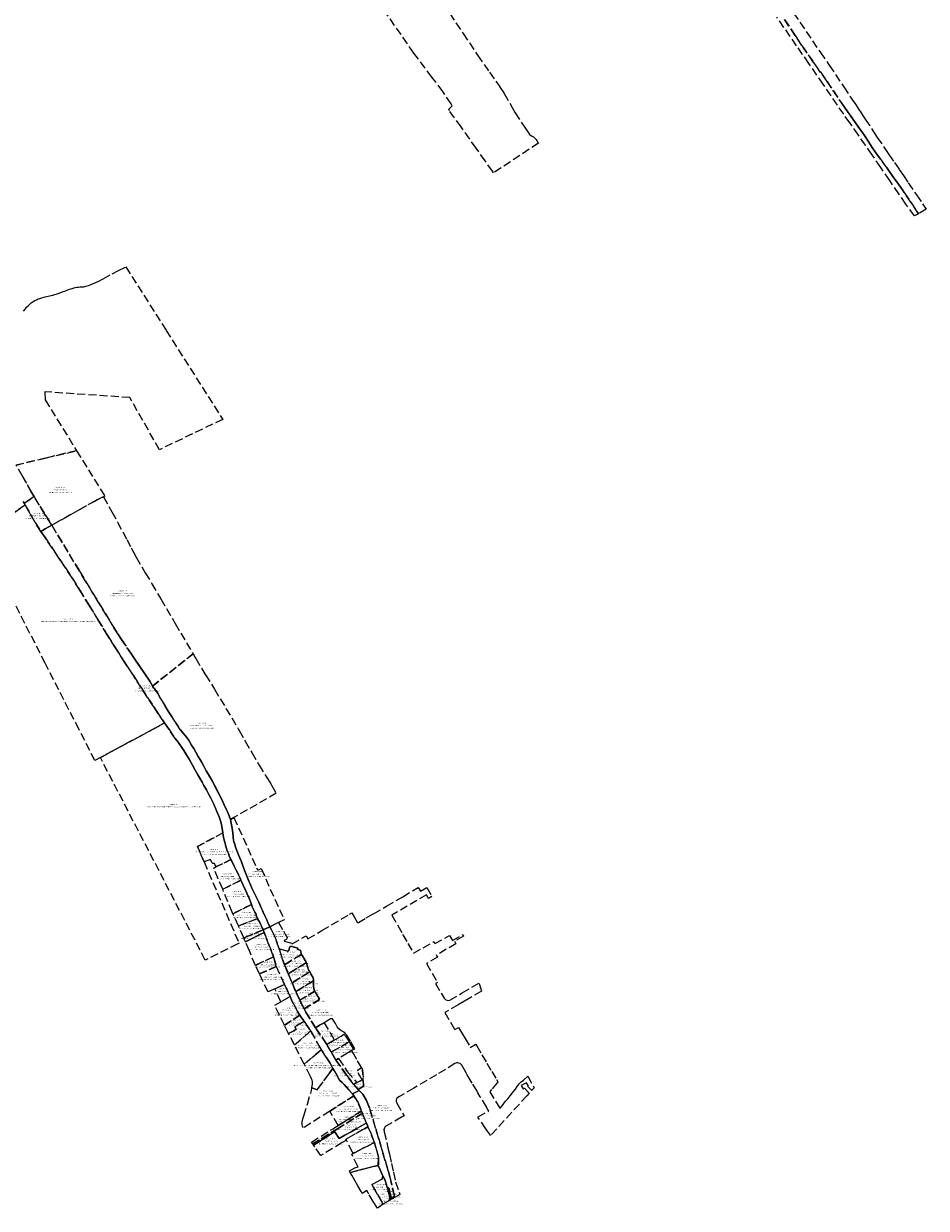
# Model space of a CAD drawing. Header units: metres. Extents: x 188526 to 197860, y 581431 to 587564.
# Tile 24 of 31: x 194973 to 196103, y 583900 to 585384. Entities that reach past the tile are written whole.
import ezdxf
from ezdxf.enums import TextEntityAlignment as Align

# ---------------------------------------------------------------- set-up
doc = ezdxf.new("R2010")
doc.units = ezdxf.units.M
doc.linetypes.add('DASHEDX2', pattern=[14, 10, -4])
doc.layers.add('B-WA-KG-GRENS_KADASTRAAL-G', color=150, linetype='DASHEDX2', lineweight=18)
doc.layers.add('B-WA-KG-GRENS_KADASTRAAL-T50', color=130, linetype='Continuous', lineweight=50)
doc.styles.add('NLCS-ISO-T25', font='NLCS-ISO.ttf', dxfattribs={"height": 2.5})

msp = doc.modelspace()

# ---------------------------------------------------------------- linework, layer by layer
at = {"layer": 'B-WA-KG-GRENS_KADASTRAAL-G'}
for points in [[(195506.6, 585397.2), (195523.4, 585372), (195541.6, 585344.9), (195556.4, 585323.7), (195567.6, 585307.9), (195570.8, 585303.2), (195573.4, 585299.2), (195574.8, 585296.9), (195584.8, 585279.3), (195588.5, 585272.8), (195599.9, 585255.8), (195605.4, 585247.7), (195606.6, 585245.8), (195607.9, 585244.6), (195609.9, 585243.4), (195611.7, 585242.5), (195612.1, 585242.2), (195613.1, 585241.2), (195614.7, 585239.4), (195615.7, 585238.1), (195616.7, 585236.5), (195617.2, 585235.6), (195617.7, 585234.8), (195561.6, 585197.5), (195560.2, 585199.5), (195551, 585212.4), (195539.7, 585228.4), (195520.9, 585255.1), (195506.5, 585275.1), (195505.4, 585277.3), (195507.7, 585279.4), (195509.6, 585281.3), (195508.3, 585284.2), (195498.1, 585299.4), (195484.4, 585317.5), (195461.6, 585347.7), (195355.6, 585500)], [(195929.5, 585409.4), (195970.8, 585348.4), (195980.1, 585335), (195981.1, 585333.6), (195981.9, 585332.3), (196000, 585305.4), (196010.3, 585290), (196014.6, 585283.5), (196019, 585277), (196021.9, 585272.7), (196024.5, 585268.7), (196027.1, 585264.9), (196037.5, 585249), (196039.1, 585246.4), (196042.1, 585242), (196052.4, 585226.7), (196056.6, 585220.5), (196063.6, 585210.4), (196069.6, 585201.7), (196074.7, 585194.3), (196080.9, 585185.1), (196091.2, 585170), (196098.9, 585158.8), (196103.5, 585152), (196093.7, 585146.4), (196083.9, 585160.9), (196075.9, 585172.8), (196073.5, 585176.3), (196072.5, 585177.8), (196068.6, 585183.4), (196062.9, 585191.4), (196057.9, 585198.6), (196054.5, 585203.3), (196045.4, 585215.8), (196041.3, 585221.5), (196040.3, 585222.8), (196035.8, 585229.5), (196030.6, 585237.3), (196025.9, 585244.2), (196023, 585248.6), (196017.8, 585256.1), (196012, 585264.4), (196005.7, 585273.3), (196000, 585281.2), (196000, 585281.2), (195979.2, 585312), (195962.4, 585335.8), (195947.7, 585357), (195939.2, 585369.8), (195926, 585389.7)], [(195926, 585389.7), (195939.2, 585369.8), (195947.7, 585357), (195962.4, 585335.8), (195979.2, 585312), (196000, 585281.2), (196000, 585281.2), (196005.7, 585273.3), (196012, 585264.4), (196017.8, 585256.1), (196023, 585248.6), (196025.9, 585244.2), (196030.6, 585237.3), (196035.8, 585229.5), (196040.3, 585222.8), (196041.3, 585221.5), (196045.4, 585215.8), (196054.5, 585203.3), (196057.9, 585198.6), (196062.9, 585191.4), (196068.6, 585183.4), (196072.5, 585177.8), (196073.5, 585176.3), (196075.9, 585172.8), (196083.9, 585160.9), (196093.7, 585146.4), (196088.8, 585143.6), (196077.9, 585158.5), (196069.2, 585171.1), (196057.6, 585188), (196046.4, 585204.2), (196035.5, 585220.1), (196027.2, 585232.1), (196018.4, 585244.9), (196007.9, 585260.1), (196000, 585270.9), (195974.4, 585308.5), (195956.5, 585334.5), (195941, 585356.8), (195916.2, 585392.8)], [(194972.7, 585024.3), (194975.2, 585027.3), (194976.8, 585029.1), (194979, 585031.5), (194980.8, 585033.1), (194982.6, 585034.5), (194985, 585036.3), (194987.2, 585037.6), (194989, 585038.5), (194991.2, 585039.5), (194993.3, 585040.2), (194995.6, 585041), (194998.9, 585041.8), (195000, 585042.1), (195003.9, 585043), (195007.6, 585043.9), (195009.6, 585044.4), (195016.2, 585046.5), (195019.8, 585047.8), (195022.5, 585048.7), (195024.6, 585049.4), (195028.2, 585050.9), (195030.6, 585051.8), (195032.4, 585052.4), (195035, 585053.2), (195037.4, 585053.8), (195039.5, 585054.2), (195041.8, 585054.5), (195044, 585054.7), (195046.4, 585054.6), (195048.5, 585054.8), (195050.9, 585055.4), (195054.4, 585056.4), (195058.4, 585057.9), (195063.1, 585060), (195066.5, 585061.4), (195072.8, 585064.9), (195083.8, 585070.9), (195091.8, 585075.1), (195100.9, 585079.6), (195151.6, 585000), (195222.3, 584888.7), (195143, 584850.7), (195106, 584916), (195000, 584923.2), (194999.7, 584923.2), (194999.8, 584913.2), (195000, 584913), (195039.3, 584849.4), (195000, 584840.1), (194963.5, 584831.4)], [(194971.7, 584817.5), (194982.5, 584797.7), (194986, 584792), (194973.7, 584783.5), (194973.7, 584783.5), (194972.5, 584785.6)], [(194926.1, 584747.7), (194974.9, 584781.4), (194981.1, 584770.3), (194987.3, 584759.6), (194994.7, 584748.4), (195000, 584740.6), (195009.1, 584727.1), (195017, 584715), (195018.5, 584713), (195019.2, 584711.9), (195025.4, 584702.7), (195033.6, 584690.1), (195043.3, 584674.8), (195055.4, 584655.1), (195066.4, 584637.2), (195077.8, 584618.7), (195088, 584602.3), (195099.3, 584584.7), (195110.5, 584567.6), (195120.6, 584552), (195135.9, 584528.7), (195138.9, 584523.9), (195149.6, 584508.3), (195134.2, 584500), (195069.1, 584465), (195062.2, 584461.3), (195042.4, 584500), (195000, 584583.2), (194918.8, 584742.3)], [(194972.5, 584785.6), (194973.7, 584783.5), (194974.9, 584781.4), (194926.1, 584747.7)]]:
    msp.add_lwpolyline(points, dxfattribs=at)
for points in [[(194963.5, 584831.4), (195000, 584840.1), (195039.3, 584849.4), (195074.6, 584792.5), (195073, 584791.8), (195063.3, 584787), (195062.1, 584786.4), (195043.3, 584775.8), (195032.3, 584769.5), (195008.3, 584756.1), (195000, 584769.1), (194986, 584792), (194982.5, 584797.7), (194971.7, 584817.5), (194963.5, 584831.4)], [(194973.7, 584783.5), (194986, 584792), (195000, 584769.1), (195008.3, 584756.1), (195000, 584751.4), (194994.7, 584748.4), (194987.3, 584759.6), (194981.1, 584770.3), (194974.9, 584781.4), (194973.7, 584783.5)], [(195073, 584791.8), (195083.5, 584772.8), (195090.5, 584759.9), (195102.3, 584738.2), (195107.8, 584727.9), (195111.1, 584721.5), (195113.9, 584716), (195125.4, 584696.5), (195133.6, 584682.8), (195144.8, 584663.7), (195162.9, 584633), (195185.2, 584595), (195134.5, 584554.6), (195133.2, 584556.8), (195131.4, 584559.8), (195130.1, 584561.9), (195124.9, 584569.7), (195119.2, 584578), (195113.2, 584586.9), (195108, 584594.4), (195095.7, 584612.7), (195090.9, 584619.8), (195084.3, 584630.5), (195067.7, 584657.9), (195059.4, 584671.5), (195050.6, 584685.9), (195043.2, 584698.2), (195008.3, 584756.1), (195032.3, 584769.5), (195043.3, 584775.8), (195062.1, 584786.4), (195063.3, 584787), (195073, 584791.8)], [(195000, 584740.6), (194994.7, 584748.4), (195000, 584751.4), (195008.3, 584756.1), (195043.2, 584698.2), (195050.6, 584685.9), (195059.4, 584671.5), (195067.7, 584657.9), (195084.3, 584630.5), (195090.9, 584619.8), (195095.7, 584612.7), (195108, 584594.4), (195113.2, 584586.9), (195119.2, 584578), (195124.9, 584569.7), (195130.1, 584561.9), (195131.4, 584559.8), (195133.2, 584556.8), (195134.5, 584554.6), (195134.9, 584553.8), (195135.8, 584552.5), (195136.7, 584551.2), (195139.7, 584547.2), (195140.9, 584545.1), (195145, 584538.2), (195150.2, 584529.5), (195154.2, 584522.9), (195158.9, 584515.6), (195161.3, 584511.7), (195169.2, 584500), (195172.7, 584495.7), (195175, 584493.1), (195177.4, 584490.1), (195180.3, 584486), (195183.4, 584480.7), (195186, 584476.5), (195188.8, 584471.8), (195191.7, 584466.4), (195195.6, 584459.5), (195198.5, 584454.1), (195201.8, 584448.2), (195204.5, 584443.7), (195209.1, 584435.7), (195211.9, 584430.3), (195216.7, 584421.1), (195220.6, 584413.1), (195224.1, 584405.6), (195227.1, 584399.6), (195228.5, 584396.8), (195230.4, 584391.8), (195231.9, 584387.4), (195231.9, 584387.3), (195233.1, 584382.8), (195233.9, 584378.6), (195234.7, 584374.1), (195235.2, 584369.9), (195235.5, 584367), (195235.5, 584364.4), (195235.9, 584361.9), (195236.4, 584359.6), (195237.3, 584356.3), (195238.4, 584352.9), (195240, 584348.6), (195242.3, 584343.2), (195245.9, 584334.2), (195248.8, 584326), (195250.9, 584320.6), (195254.2, 584312.1), (195257.1, 584305.5), (195259.5, 584299.8), (195263.2, 584292), (195267.4, 584283.6), (195270.9, 584275.9), (195276.2, 584264), (195277.4, 584261.5), (195278.8, 584258.5), (195279.2, 584257.4), (195281.2, 584253), (195273.1, 584249.1), (195272.9, 584249), (195271.1, 584253.6), (195269.8, 584256.4), (195268.3, 584259.2), (195266.5, 584262.3), (195266.1, 584263.2), (195266, 584263.4), (195264.8, 584266.3), (195263.6, 584269.5), (195262.6, 584271.4), (195261.3, 584273.9), (195260, 584276.4), (195259.4, 584277.9), (195258.8, 584279.5), (195258.5, 584280.7), (195258.4, 584281), (195257.5, 584283.4), (195254.9, 584289.7), (195252.6, 584295.2), (195250.4, 584299.8), (195247.9, 584305.2), (195245.7, 584309.9), (195245.1, 584311.2), (195244, 584313.8), (195242.2, 584318), (195241.2, 584320.3), (195238.6, 584324.9), (195236.7, 584328.8), (195233.2, 584336), (195232.6, 584337.3), (195230.6, 584341.7), (195229.4, 584344.7), (195228.1, 584348.1), (195226.8, 584352.2), (195225.7, 584355.3), (195225.2, 584357.9), (195224.5, 584360.4), (195223.8, 584363.3), (195223.3, 584365), (195222.5, 584370.5), (195221.4, 584378.8), (195221, 584381.2), (195219.5, 584385.5), (195217.7, 584390.6), (195215, 584397.3), (195210.6, 584407.4), (195207.4, 584414.1), (195205.1, 584418.7), (195202.2, 584424.4), (195198.8, 584430.1), (195196.5, 584434.3), (195193.7, 584439.3), (195191.2, 584443.4), (195187.8, 584449.2), (195184.3, 584455.6), (195180.2, 584462.9), (195177, 584468.2), (195173.5, 584473.9), (195170.1, 584478.9), (195166.4, 584484.3), (195162.7, 584489), (195155.2, 584500), (195149.6, 584508.3), (195138.9, 584523.9), (195135.9, 584528.7), (195120.6, 584552), (195110.5, 584567.6), (195099.3, 584584.7), (195088, 584602.3), (195077.8, 584618.7), (195066.4, 584637.2), (195055.4, 584655.1), (195043.3, 584674.8), (195033.6, 584690.1), (195025.4, 584702.7), (195019.2, 584711.9), (195018.5, 584713), (195017, 584715), (195009.1, 584727.1), (195000, 584740.6)], [(195266.9, 584457.3), (195267.9, 584455.5), (195278.3, 584438.6), (195282.5, 584432), (195283.5, 584430.3), (195289.4, 584420.2), (195236.3, 584389.9), (195231.9, 584387.4), (195230.4, 584391.8), (195228.5, 584396.8), (195227.1, 584399.6), (195224.1, 584405.6), (195220.6, 584413.1), (195216.7, 584421.1), (195211.9, 584430.3), (195209.1, 584435.7), (195204.5, 584443.7), (195201.8, 584448.2), (195198.5, 584454.1), (195195.6, 584459.5), (195191.7, 584466.4), (195188.8, 584471.8), (195186, 584476.5), (195183.4, 584480.7), (195180.3, 584486), (195177.4, 584490.1), (195175, 584493.1), (195172.7, 584495.7), (195169.2, 584500), (195161.3, 584511.7), (195158.9, 584515.6), (195154.2, 584522.9), (195150.2, 584529.5), (195145, 584538.2), (195140.9, 584545.1), (195139.7, 584547.2), (195136.7, 584551.2), (195135.8, 584552.5), (195134.9, 584553.8), (195134.5, 584554.6), (195185.2, 584595), (195187.8, 584590.5), (195188.7, 584589), (195200.4, 584569.1), (195200.7, 584568.6), (195212.1, 584550.7), (195242.2, 584500), (195242.8, 584498.9), (195250.4, 584485.6), (195258.6, 584471.3), (195266.9, 584457.3)], [(195199, 584334.3), (195242.8, 584232.3), (195241.1, 584231.4), (195203.5, 584212.8), (195200.5, 584211.3), (195069.1, 584465), (195134.2, 584500), (195149.6, 584508.3), (195155.2, 584500), (195162.7, 584489), (195166.4, 584484.3), (195170.1, 584478.9), (195173.5, 584473.9), (195177, 584468.2), (195180.2, 584462.9), (195184.3, 584455.6), (195187.8, 584449.2), (195191.2, 584443.4), (195193.7, 584439.3), (195196.5, 584434.3), (195198.8, 584430.1), (195202.2, 584424.4), (195205.1, 584418.7), (195207.4, 584414.1), (195210.6, 584407.4), (195215, 584397.3), (195217.7, 584390.6), (195219.5, 584385.5), (195221, 584381.2), (195221.4, 584378.8), (195222.5, 584370.5), (195190.7, 584353.6), (195199, 584334.3)], [(195292, 584258.3), (195281.2, 584253), (195279.2, 584257.4), (195278.8, 584258.5), (195277.4, 584261.5), (195276.2, 584264), (195270.9, 584275.9), (195267.4, 584283.6), (195263.2, 584292), (195259.5, 584299.8), (195257.1, 584305.5), (195254.2, 584312.1), (195250.9, 584320.6), (195248.8, 584326), (195245.9, 584334.2), (195242.3, 584343.2), (195240, 584348.6), (195238.4, 584352.9), (195237.3, 584356.3), (195236.4, 584359.6), (195235.9, 584361.9), (195235.5, 584364.4), (195235.5, 584367), (195235.2, 584369.9), (195234.7, 584374.1), (195233.9, 584378.6), (195233.1, 584382.8), (195231.9, 584387.3), (195231.9, 584387.4), (195236.3, 584389.9), (195264.8, 584326.9), (195266.1, 584323.9), (195270.4, 584325.8), (195299.3, 584261.8), (195292, 584258.3)], [(195232.6, 584337.3), (195213.6, 584327.9), (195213.5, 584328.7), (195211.9, 584332.4), (195210.8, 584332.3), (195210.1, 584332.2), (195209.6, 584332.5), (195208.8, 584333.6), (195207, 584337.1), (195199, 584334.3), (195190.7, 584353.6), (195222.5, 584370.5), (195223.3, 584365), (195223.8, 584363.3), (195224.5, 584360.4), (195225.2, 584357.9), (195225.7, 584355.3), (195226.8, 584352.2), (195228.1, 584348.1), (195229.4, 584344.7), (195230.6, 584341.7), (195232.6, 584337.3)], [(195232.6, 584337.3), (195233.2, 584336), (195236.7, 584328.8), (195238.6, 584324.9), (195241.2, 584320.3), (195242.2, 584318), (195244, 584313.8), (195245.1, 584311.2), (195222.3, 584300), (195211.4, 584325.6), (195211.5, 584326.5), (195211.8, 584327), (195213.6, 584327.9), (195232.6, 584337.3)], [(195258.4, 584281), (195235.1, 584269.4), (195234.2, 584271.4), (195222.8, 584298.8), (195222.3, 584300), (195245.1, 584311.2), (195245.7, 584309.9), (195247.9, 584305.2), (195250.4, 584299.8), (195252.6, 584295.2), (195254.9, 584289.7), (195257.5, 584283.4), (195258.4, 584281)], [(195424.4, 583997.7), (195424.7, 583996.2), (195429.3, 583976.1), (195431.2, 583968), (195433.8, 583956.6), (195436.2, 583945.5), (195438.8, 583933.3), (195443.1, 583920.5), (195444.1, 583917.6), (195435.3, 583912.4), (195434.6, 583913.8), (195437.3, 583915.4), (195431.7, 583939.6), (195429.8, 583946.3), (195417.3, 583988.4), (195413.9, 584000), (195406.1, 584025.9), (195402.5, 584035.5), (195397.9, 584043.2), (195393.2, 584048), (195392, 584049.3), (195398.6, 584053.4), (195397.5, 584074.2), (195396.2, 584076.5), (195390.1, 584086.8), (195386, 584094.2), (195383.8, 584097.8), (195386.1, 584099.1), (195387.7, 584100.1), (195382.2, 584109.6), (195379.1, 584115), (195377.6, 584117.1), (195377, 584117.9), (195375.7, 584119.3), (195375.5, 584119.6), (195373.8, 584120.8), (195370.4, 584122.9), (195367.6, 584125.3), (195365.8, 584127.5), (195363.4, 584131.6), (195359.8, 584137.6), (195357.8, 584137.7), (195357.4, 584137.6), (195354.7, 584136.1), (195349.3, 584132.8), (195343.6, 584129.5), (195340.5, 584127.8), (195339.4, 584127.1), (195338.5, 584126.5), (195326.5, 584145.8), (195324.3, 584150.1), (195343.7, 584161.9), (195338.3, 584171), (195337.8, 584172.3), (195337, 584174), (195336.3, 584176.2), (195336.1, 584178.5), (195336.1, 584185.3), (195336.1, 584186.9), (195335.8, 584188.4), (195335.3, 584189.8), (195334.5, 584191.3), (195331.3, 584196.6), (195330.3, 584198.3), (195329.4, 584200.2), (195328.9, 584201.8), (195327.3, 584207.4), (195327, 584208), (195326.8, 584208.7), (195322.5, 584215.6), (195321, 584218.3), (195320.9, 584218.4), (195320, 584221.3), (195319.7, 584223.6), (195315.9, 584224.6), (195316.3, 584226.3), (195309, 584228.2), (195307.6, 584228.5), (195307.2, 584228.3), (195306.7, 584228), (195306.5, 584227.8), (195305.3, 584223.7), (195305, 584223.1), (195304.2, 584222.6), (195303.6, 584222.5), (195292.9, 584225.4), (195287.3, 584241.8), (195285.2, 584245.9), (195283.4, 584249.2), (195281.2, 584253), (195292, 584258.3), (195298.7, 584247), (195300.9, 584243), (195302.9, 584239.5), (195303.1, 584238.7), (195302.7, 584237.9), (195301.8, 584237.2), (195299.4, 584235.8), (195299.3, 584235.6), (195299.4, 584235.3), (195299.8, 584234.9), (195300.9, 584234.5), (195308.8, 584232.5), (195309.4, 584231.6), (195326.8, 584241.7), (195328.9, 584238), (195346.6, 584248.4), (195381.3, 584268.9), (195384, 584270.5), (195386.8, 584265.6), (195390.9, 584258.8), (195391.1, 584258.5), (195391.4, 584258.4), (195391.8, 584258.4), (195392.2, 584258.5), (195402, 584264), (195411.2, 584269.3), (195427.6, 584278.7), (195447.9, 584290.6), (195467.2, 584302.3), (195470, 584297.7), (195477.8, 584302.2), (195484.2, 584291), (195480.1, 584288.5), (195477.6, 584292.9), (195434.1, 584267.4), (195441.5, 584254.6), (195447.9, 584243.5), (195448.1, 584243), (195454.3, 584232.2), (195461.4, 584219.8), (195486.7, 584234.4), (195488.1, 584231.9), (195506.5, 584242), (195510.1, 584235.8), (195522.9, 584243.1), (195523.9, 584241.4), (195512.7, 584234.8), (195514.4, 584231.8), (195489.8, 584217.4), (195491.2, 584214.9), (195477.7, 584207), (195491.5, 584183.2), (195488.8, 584181.7), (195499.6, 584163.4), (195501.8, 584161.6), (195503.4, 584160.9), (195505.3, 584160.8), (195506.8, 584161.1), (195522.3, 584170.1), (195543.2, 584182.3), (195544.1, 584180.8), (195546.4, 584172.3), (195533, 584164.4), (195525.1, 584159.8), (195517.2, 584155.2), (195505.2, 584148.2), (195500.6, 584145.5), (195513.1, 584124.3), (195517.7, 584126.9), (195522.8, 584118.3), (195525.8, 584113.1), (195532.4, 584101.9), (195539.2, 584105.9), (195540.4, 584103.7), (195547, 584092.5), (195553.2, 584082.1), (195559.2, 584071.8), (195565.2, 584061.6), (195566.9, 584058.7), (195566.1, 584057.6), (195559, 584049), (195556.8, 584046.3), (195569.5, 584025.3), (195572.2, 584028.8), (195576.6, 584034.4), (195579.4, 584037.5), (195583.9, 584043.1), (195586.2, 584046), (195588.9, 584049.4), (195591.1, 584052.9), (195593.7, 584056.4), (195596.3, 584058.9), (195599.2, 584060.7), (195604.4, 584066), (195612.5, 584051.3), (195609.5, 584048.1), (195609.4, 584048), (195604.6, 584052.8), (195605.1, 584053.1), (195602.8, 584057.6), (195596.3, 584054.3), (195598.5, 584049.8), (195600.1, 584050.6), (195606, 584044.4), (195603.2, 584041.3), (195565.8, 584000), (195557.9, 583991.3), (195556.4, 583993.4), (195554.1, 583996.8), (195551.8, 584000), (195542, 584014.6), (195542.3, 584014.9), (195555.4, 584022.1), (195554.1, 584024.3), (195552.6, 584027.2), (195544.9, 584040.1), (195542, 584045), (195540.8, 584047.1), (195534.8, 584057.2), (195529.7, 584065.6), (195528.6, 584067.5), (195527.8, 584069), (195527.4, 584069.7), (195526.7, 584071), (195525.2, 584073.6), (195521.7, 584079.6), (195520.6, 584080.9), (195519.5, 584081.7), (195518.1, 584082.3), (195516.7, 584082.4), (195515.5, 584082.4), (195513.2, 584081.5), (195489.9, 584067.6), (195463.9, 584052.2), (195461.5, 584050.7), (195443.9, 584040.3), (195440.2, 584038.2), (195440, 584037.5), (195439.8, 584036.8), (195439.7, 584036), (195439.6, 584035.3), (195439.7, 584034.6), (195439.8, 584033.8), (195439.9, 584033.1), (195440.2, 584032.4), (195440.5, 584031.8), (195449.4, 584016.1), (195446.4, 584014.3), (195426.8, 584003), (195426.3, 584002.6), (195425.8, 584002.2), (195425.4, 584001.8), (195425, 584001.2), (195424.8, 584000.7), (195424.5, 584000.1), (195424.5, 584000), (195424.4, 583999.5), (195424.3, 583998.9), (195424.3, 583998.3), (195424.4, 583997.7)], [(195241.9, 584254.1), (195235.1, 584269.4), (195258.4, 584281), (195258.5, 584280.7), (195258.8, 584279.5), (195259.4, 584277.9), (195260, 584276.4), (195261.3, 584273.9), (195262.6, 584271.4), (195263.6, 584269.5), (195264.8, 584266.3), (195266, 584263.4), (195266.1, 584263.2), (195241.9, 584254.1)], [(195241.9, 584254.1), (195266.1, 584263.2), (195266.5, 584262.3), (195268.3, 584259.2), (195269.8, 584256.4), (195271.1, 584253.6), (195272.9, 584249), (195248.6, 584239), (195241.9, 584254.1)], [(195248.6, 584239), (195272.9, 584249), (195274.2, 584245.6), (195273.8, 584245.4), (195268.9, 584243.1), (195258.8, 584238.1), (195258.4, 584237.9), (195254.2, 584235.9), (195250.7, 584234.2), (195249.9, 584235.9), (195249.7, 584236.4), (195248.6, 584239)], [(195263.2, 584204.6), (195255.8, 584222.7), (195250.7, 584234.2), (195254.2, 584235.9), (195258.4, 584237.9), (195258.8, 584238.1), (195268.9, 584243.1), (195273.8, 584245.4), (195274.2, 584245.6), (195286.1, 584215.4), (195263.2, 584204.6)], [(195384.8, 584043.5), (195383.7, 584044.9), (195380.2, 584048.7), (195374.5, 584055.3), (195372, 584057.8), (195368.7, 584060.7), (195360.4, 584075.6), (195356.8, 584082.1), (195351.7, 584089.6), (195346.3, 584098.3), (195345.9, 584099), (195345.1, 584100.3), (195332.6, 584122.4), (195324.4, 584134.3), (195319.1, 584142.1), (195317.2, 584144.7), (195309.4, 584159.2), (195306.9, 584165.7), (195299.8, 584180.8), (195289.4, 584203.3), (195286.1, 584215.4), (195274.2, 584245.6), (195272.9, 584249), (195273.1, 584249.1), (195281.2, 584253), (195283.4, 584249.2), (195285.2, 584245.9), (195287.3, 584241.8), (195292.9, 584225.4), (195298.2, 584209.8), (195299.9, 584205.4), (195304.5, 584194.2), (195309.1, 584182.8), (195313.3, 584172.5), (195313.7, 584171.7), (195319, 584160.9), (195324.3, 584150.1), (195326.5, 584145.8), (195338.5, 584126.5), (195352.9, 584105.5), (195358.3, 584096.1), (195364.1, 584086), (195377.4, 584067.1), (195386.2, 584055.8), (195392, 584049.3), (195393.2, 584048), (195384.8, 584043.5)], [(195299.9, 584205.4), (195298.2, 584209.8), (195292.9, 584225.4), (195303.6, 584222.5), (195304.2, 584222.6), (195305, 584223.1), (195305.3, 584223.7), (195306.5, 584227.8), (195306.7, 584228), (195307.2, 584228.3), (195307.6, 584228.5), (195309, 584228.2), (195316.3, 584226.3), (195315.9, 584224.6), (195319.7, 584223.6), (195320, 584221.3), (195320.9, 584218.4), (195321, 584218.3), (195299.9, 584205.4)], [(195286.1, 584215.4), (195289.4, 584203.3), (195268.4, 584193.9), (195263.2, 584204.6), (195286.1, 584215.4)], [(195321, 584218.3), (195322.5, 584215.6), (195326.8, 584208.7), (195327, 584208), (195304.5, 584194.2), (195299.9, 584205.4), (195321, 584218.3)], [(195279.1, 584171.3), (195268.4, 584193.9), (195289.4, 584203.3), (195299.8, 584180.8), (195287.6, 584175.2), (195279.1, 584171.3)], [(195331.3, 584196.6), (195309.1, 584182.8), (195304.5, 584194.2), (195327, 584208), (195327.3, 584207.4), (195328.9, 584201.8), (195329.4, 584200.2), (195330.3, 584198.3), (195331.3, 584196.6)], [(195313.7, 584171.7), (195313.3, 584172.5), (195309.1, 584182.8), (195331.3, 584196.6), (195334.5, 584191.3), (195335.3, 584189.8), (195335.8, 584188.4), (195336.1, 584186.9), (195336.1, 584185.3), (195313.7, 584171.7)], [(195337.8, 584172.3), (195319, 584160.9), (195313.7, 584171.7), (195336.1, 584185.3), (195336.1, 584178.5), (195336.3, 584176.2), (195337, 584174), (195337.8, 584172.3)], [(195299.8, 584180.8), (195306.9, 584165.7), (195295.3, 584159.1), (195287.6, 584175.2), (195299.8, 584180.8)], [(195324.3, 584150.1), (195319, 584160.9), (195337.8, 584172.3), (195338.3, 584171), (195343.7, 584161.9), (195324.3, 584150.1)], [(195306.9, 584165.7), (195309.4, 584159.2), (195317.2, 584144.7), (195319.1, 584142.1), (195299.5, 584129.8), (195287.4, 584154.6), (195295.3, 584159.1), (195306.9, 584165.7)], [(195324.4, 584134.3), (195312.5, 584127.8), (195314.3, 584124.5), (195311.3, 584122.8), (195304.6, 584119.4), (195299.5, 584129.8), (195319.1, 584142.1), (195324.4, 584134.3)], [(195324.4, 584134.3), (195332.6, 584122.4), (195312.1, 584104.9), (195304.6, 584119.4), (195311.3, 584122.8), (195314.3, 584124.5), (195312.5, 584127.8), (195324.4, 584134.3)], [(195349.3, 584132.8), (195362.1, 584111.1), (195352.9, 584105.5), (195338.5, 584126.5), (195339.4, 584127.1), (195340.5, 584127.8), (195343.6, 584129.5), (195349.3, 584132.8)], [(195324.4, 584080.9), (195312.1, 584104.9), (195332.6, 584122.4), (195345.1, 584100.3), (195345.9, 584099), (195324.4, 584080.9)], [(195352.9, 584105.5), (195362.1, 584111.1), (195370.5, 584116.1), (195374.2, 584118.4), (195375.6, 584116.7), (195376.2, 584116), (195377.5, 584114.1), (195380.6, 584108.7), (195358.3, 584096.1), (195352.9, 584105.5)], [(195367.4, 584087.9), (195364.1, 584086), (195358.3, 584096.1), (195380.6, 584108.7), (195386.1, 584099.1), (195383.8, 584097.8), (195378.6, 584094.7), (195367.4, 584087.9)], [(195324.4, 584080.9), (195345.9, 584099), (195346.3, 584098.3), (195351.7, 584089.6), (195356.8, 584082.1), (195360.4, 584075.6), (195356.2, 584070), (195340.5, 584048.7), (195334.1, 584051.3), (195334.5, 584053.5), (195334.7, 584055.7), (195334.8, 584057.5), (195334.7, 584059.1), (195334.2, 584061), (195333.6, 584062.5), (195332.2, 584065.6), (195324.7, 584080.3), (195324.4, 584080.9)], [(195390.4, 584058), (195386.2, 584055.8), (195377.4, 584067.1), (195364.1, 584086), (195367.4, 584087.9), (195378.3, 584071.8), (195390.4, 584058)], [(195384.8, 584043.5), (195386, 584041.9), (195386.5, 584041.1), (195356.4, 584021.9), (195323.1, 584000.9), (195322.4, 584003.2), (195322, 584004.9), (195321.9, 584006.8), (195322, 584008.2), (195322.2, 584010.1), (195322.8, 584012.2), (195323.9, 584016), (195328.3, 584030.8), (195332.9, 584045.9), (195334.1, 584050.8), (195334.1, 584051.3), (195340.5, 584048.7), (195356.2, 584070), (195360.4, 584075.6), (195368.7, 584060.7), (195372, 584057.8), (195374.5, 584055.3), (195380.2, 584048.7), (195383.7, 584044.9), (195384.8, 584043.5)], [(195390.4, 584058), (195396.8, 584061.4), (195390.5, 584073), (195396.2, 584076.5), (195397.5, 584074.2), (195398.6, 584053.4), (195392, 584049.3), (195386.2, 584055.8), (195390.4, 584058)], [(195391.4, 584033.8), (195396.1, 584022), (195367, 584004), (195356.4, 584021.9), (195386.5, 584041.1), (195387.8, 584039.2), (195389.3, 584037.1), (195390.4, 584035.5), (195391.4, 584033.8)], [(195412.4, 583982.6), (195407.2, 583995.6), (195405.3, 584000), (195404.2, 584002.5), (195404, 584003), (195402.2, 584007), (195397.4, 584018.8), (195397.2, 584019.3), (195396.1, 584022), (195391.4, 584033.8), (195390.4, 584035.5), (195389.3, 584037.1), (195387.8, 584039.2), (195386.5, 584041.1), (195386, 584041.9), (195384.8, 584043.5), (195393.2, 584048), (195397.9, 584043.2), (195402.5, 584035.5), (195406.1, 584025.9), (195413.9, 584000), (195417.3, 583988.4), (195429.8, 583946.3), (195431.7, 583939.6), (195437.3, 583915.4), (195434.6, 583913.8), (195433.3, 583913.1), (195432.7, 583912.7), (195432.9, 583913.1), (195433, 583914.1), (195432.7, 583915.7), (195432.4, 583917.3), (195431.7, 583920.5), (195430.9, 583924.2), (195430.8, 583924.7), (195428.4, 583926.5), (195427.5, 583929.8), (195425.5, 583936.2), (195422.8, 583940.9), (195421.9, 583942.6), (195419.4, 583948.6), (195417.2, 583953.9), (195417.6, 583964.8), (195414.2, 583976.1), (195412.4, 583982.6)], [(195335.2, 583980.9), (195333.5, 583983.3), (195360.6, 584000), (195362.9, 584001.5), (195367, 584004), (195396.1, 584022), (195397.2, 584019.3), (195366.1, 584000), (195335.2, 583980.9)], [(195336.2, 583979.5), (195335.5, 583980.5), (195335.2, 583980.9), (195366.1, 584000), (195397.2, 584019.3), (195397.4, 584018.8), (195402.2, 584007), (195389.5, 584000), (195383, 583996.2), (195375.2, 583991.7), (195368.1, 583987.6), (195362.6, 583996), (195336.2, 583979.5)], [(195345.1, 583966.5), (195337.8, 583977.2), (195336.2, 583979.5), (195362.6, 583996), (195368.1, 583987.6), (195375.2, 583991.7), (195383, 583996.2), (195389.5, 584000), (195402.2, 584007), (195404, 584003), (195404.2, 584002.5), (195399.8, 584000), (195376.7, 583986.9), (195377.5, 583985.5), (195372, 583982.5), (195345.1, 583966.5)], [(195377.5, 583985.5), (195376.7, 583986.9), (195399.8, 584000), (195404.2, 584002.5), (195405.3, 584000), (195407.2, 583995.6), (195412.4, 583982.6), (195385.6, 583969.1), (195384.9, 583970.6), (195377.5, 583985.5)], [(195385.6, 583969.1), (195412.4, 583982.6), (195414.2, 583976.1), (195417.6, 583964.8), (195417.2, 583953.9), (195411.3, 583952.6), (195399.5, 583949.7), (195394.8, 583948.5), (195382, 583945.2), (195380.9, 583947.2), (195387.9, 583950.8), (195391.8, 583952.4), (195391.6, 583952.8), (195383.9, 583968.2), (195385.6, 583969.1)], [(195387.8, 583935), (195383.9, 583941.9), (195382, 583945.2), (195394.8, 583948.5), (195399.5, 583949.7), (195411.3, 583952.6), (195417.2, 583953.9), (195419.4, 583948.6), (195421.9, 583942.6), (195422.8, 583940.9), (195422.2, 583936.8), (195409.2, 583929.9), (195423.3, 583905.4), (195420.5, 583903.5), (195418.6, 583902.3), (195416.6, 583900.7), (195416, 583900.3), (195410.8, 583908.6), (195405.5, 583918), (195404.1, 583920.6), (195403, 583922.7), (195396.9, 583919), (195395.6, 583921.2), (195391.4, 583928.6), (195387.8, 583935)], [(195430.3, 583909.5), (195425.1, 583906.5), (195423.9, 583905.8), (195423.3, 583905.4), (195409.2, 583929.9), (195422.2, 583936.8), (195422.8, 583940.9), (195425.5, 583936.2), (195427.5, 583929.8), (195428.4, 583926.5), (195432.2, 583912.4), (195432.7, 583912.7), (195432.7, 583912.7), (195432.5, 583912.1), (195432.2, 583911.7), (195430.3, 583909.5)], [(195432.7, 583912.7), (195432.2, 583912.4), (195428.4, 583926.5), (195430.8, 583924.7), (195430.9, 583924.2), (195431.7, 583920.5), (195432.4, 583917.3), (195432.7, 583915.7), (195433, 583914.1), (195432.9, 583913.1), (195432.7, 583912.7)], [(195430.3, 583909.5), (195432.2, 583911.7), (195432.5, 583912.1), (195432.7, 583912.7), (195432.7, 583912.7), (195433.3, 583913.1), (195434.6, 583913.8), (195435.3, 583912.4), (195430.9, 583909.9), (195430.3, 583909.5)]]:
    msp.add_lwpolyline(points, close=True, dxfattribs=at)

# ---------------------------------------------------------------- texts
at = {"layer": 'B-WA-KG-GRENS_KADASTRAAL-T50', "style": 'NLCS-ISO-T25'}
for s, p in [('TROMPSNGL 1 9724CX GRONINGEN', (195019, 584796.5)), ('STAATSBOSBEHEER', (195019, 584799.6)), ('VWD01I 00418', (195019, 584802.7)), ('HYNSTEBLOM 4 9104BR DAMWALD', (194991, 584764)), ('GEMEENTE DANTUMADEEL', (194991, 584767.1)), ('VWD01I 00419', (194991, 584770.2)), ('VWD01I 00276', (195096.8, 584673.2)), ('OASTEIN 27 9269SB FEANWALDEN', (195096.8, 584666.9)), ('TANGERMAN S.D. (SIEDS DOUWE)', (195096.8, 584670)), ('DIACONIE DER HERVORMDE GEMEENTE VAN AKKERWOUDE EN MURMERWOUDE', (195029, 584634.7)), ('VWD01I 00525', (195029, 584637.8)), ('VWD01I 00606', (195127.9, 584554.3)), ('HYNSTEBLOM 4 9104BR DAMWALD', (195127.9, 584548.1)), ('GEMEENTE DANTUMADEEL', (195127.9, 584551.2)), ('OASTEIN 27 9269SB FEANWALDEN', (195196.1, 584501.3)), ('TANGERMAN S.D. (SIEDS DOUWE)', (195196.1, 584504.5)), ('VWD01I 00326', (195196.1, 584507.6)), ('VWD01I 00526', (195160.7, 584405.6)), ('DIACONIE DER HERVORMDE GEMEENTE VAN AKKERWOUDE EN MURMERWOUDE', (195160.7, 584402.5)), ('MEIJNERS H.W.L. (HENDRIKUS WALFRIDUS LAMBERTUS)', (195211.6, 584346.1)), ('VWD01I 00555', (195211.6, 584349.2)), ('DE FINNEN 48 9269TC FEANWALDEN', (195211.6, 584343)), ('AKKERMAN D. (DIRK)', (195228.3, 584315.5)), ('VWD01I 00596', (195228.3, 584318.6)), ('HYNSTEBLOM 4 9104BR DAMWALD', (195265.6, 584315.2)), ('GEMEENTE DANTUMADEEL', (195265.6, 584318.3)), ('VWD01I 00840', (195265.6, 584321.5)), ('DE FINNEN 40 9269TC FEANWALDEN', (195228.3, 584312.4)), ('DE FINNEN 38 9269TC FEANWALDEN', (195240.4, 584290.3)), ('SIJTSMA B. (BAUKE)', (195240.4, 584293.4)), ('VWD01I 00557', (195240.4, 584296.5)), ('DE FINNEN 36 9269TC FEANWALDEN', (195251.8, 584263.8)), ('HAAKMA J.T. (JELLE THEUNIS)', (195251.8, 584266.9)), ('VWD01I 00558', (195251.8, 584270.1)), ('VWD01I 00559', (195258.8, 584256.3)), ('DE FINNEN 34 9269TC FEANWALDEN', (195258.8, 584250)), ('BRUINSMA F. (FONGER)', (195258.8, 584253.2)), ('BRUINSMA F. (FONGER)', (195261.4, 584241)), ('VWD01F 04164', (195261.4, 584244.1)), ('GEMEENTE DANTUMADEEL', (195294.3, 584243.2)), ('VWD01F 04363', (195294.3, 584246.4)), ('DE FINNEN 34 9269TC FEANWALDEN', (195261.4, 584237.8)), ('POSTMA W. (WIEBE)', (195270.2, 584227)), ('VWD01F 04165', (195270.2, 584230.1)), ('HYNSTEBLOM 4 9104BR DAMWALD', (195294.3, 584240.1)), ('DE FINNEN 32A 9269TC FEANWALDEN', (195270.2, 584223.9)), ('DE FLEAREN 33 9269XA FEANWALDEN', (195307.7, 584214.3)), ('KAMMEN M.J. VAN (MICHEL JAAP)', (195307.7, 584217.4)), ('VWD01F 03745', (195307.7, 584220.6)), ('DE FINNEN 32 9269TC FEANWALDEN', (195278.7, 584201.6)), ('DIJK A. (ALEXANDER)', (195278.7, 584204.8)), ('VWD01F 03196', (195278.7, 584207.9)), ('DE FLEAREN 31 9269XA FEANWALDEN', (195314.3, 584203.1)), ('TENDRON J.A. (JEAN-MARC ALBERT)', (195314.3, 584206.2)), ('VWD01F 03663', (195314.3, 584209.3)), ('VWD01F 03664', (195319.3, 584198.4)), ('DE FINNEN 32 9269TC FEANWALDEN', (195284.1, 584186.2)), ('DIJK A. (ALEXANDER)', (195284.1, 584189.3)), ('VWD01F 03197', (195284.1, 584192.5)), ('DE FLEAREN 29 9269XA FEANWALDEN', (195319.3, 584192.2)), ('LOURENS B. (BEREND)', (195319.3, 584195.3)), ('VOGT G.H. (GEPKE HENRIETTA)', (195324.1, 584183.9)), ('VWD01F 03665', (195324.1, 584187.1)), ('DE FINNEN 30 9269TC FEANWALDEN', (195298.2, 584168.2)), ('VWD01F 03198', (195298.2, 584174.5)), ('DIJK A. (ALLE)', (195298.2, 584171.4)), ('DE FLEAREN 27 9269XA FEANWALDEN', (195324.1, 584180.8)), ('DE FLEAREN 25 9269XA FEANWALDEN', (195328.5, 584169.6)), ('BOER G.S. DE (GERRIT SIJMON)', (195328.5, 584172.7)), ('VWD01F 03666', (195328.5, 584175.8)), ('GEMEENTE DANTUMADEEL', (195317.6, 584153.5)), ('VWD01F 03212', (195317.6, 584156.6)), ('DE FLEAREN 23 9269XA FEANWALDEN', (195333.4, 584159.1)), ('GALIEN J. VAN DER (JAN)', (195333.4, 584162.2)), ('VWD01F 03667', (195333.4, 584165.4)), ('DE FINNEN 28 9269TC FEANWALDEN', (195303.2, 584141.5)), ('WALSWEER A.T. (ALBERT TJITSE)', (195303.2, 584144.6)), ('VWD01F 03579', (195303.2, 584147.8)), ('HYNSTEBLOM 4 9104BR DAMWALD', (195317.6, 584150.4)), ('HYNSTEBLOM 4 9104BR DAMWALD', (195345.5, 584141.7)), ('GEMEENTE DANTUMADEEL', (195345.5, 584144.8)), ('VWD01F 04363', (195345.5, 584147.9)), ('DE FINNEN 24 9269TC FEANWALDEN', (195313.5, 584129.1)), ('LEISTRA H. (HILLEBRAND)', (195313.5, 584132.2)), ('VWD01F 03578', (195313.5, 584135.3)), ('VWD01F 03202', (195319.4, 584124)), ('DE IKEN 74 9269SV FEANWALDEN', (195319.4, 584117.8)), ('TIJSMA F.S. (FETJE SJOUKJE)', (195319.4, 584120.9)), ('DE FLEAREN 21 9269XA FEANWALDEN', (195351.6, 584115.2)), ('DOUWENGA C. (CATRINUS)', (195351.6, 584118.3)), ('VWD01F 03557', (195351.6, 584121.5)), ('GROEN K.R. (KLAAS RITSKE)', (195367.3, 584107.2)), ('VWD01F 03699', (195367.3, 584110.4)), ('DE FINNEN 20 9269TC FEANWALDEN', (195329, 584100.5)), ('WOUDE S. VAN DER (SIPKE)', (195329, 584103.6)), ('VWD01F 03203', (195329, 584106.7)), ('DE FLEAREN 17 9269XA FEANWALDEN', (195367.3, 584104.1)), ('DE FLEAREN 15 9269XA FEANWALDEN', (195374.3, 584095)), ('TANGERMAN B. (BEREND)', (195374.3, 584098.1)), ('VWD01F 03700', (195374.3, 584101.2)), ('KNAAP H.B.J.M. VAN DER (HENDRIKUS BERNARDUS JOHANNES MATTHIJS)', (195342.4, 584078.7)), ('VWD01F 03204', (195342.4, 584081.8)), ('DE FINNEN 18 9269TC FEANWALDEN', (195342.4, 584075.5)), ('DE HAVEN 10 9269SX FEANWALDEN', (195377.3, 584065.6)), ('VERKERK J. (JAN)', (195377.3, 584068.8)), ('VWD01F 03641', (195377.3, 584071.9)), ('DE HAVEN 10 9269SX FEANWALDEN', (195393.6, 584052)), ('VERKERK J. (JAN)', (195393.6, 584055.1)), ('VWD01F 04231', (195393.6, 584058.2)), ('DE FINNEN 16 9269TC FEANWALDEN', (195354.2, 584040.6)), ('SMIT W.J. (WILLEM JACOB)', (195354.2, 584043.7)), ('VWD01F 04595', (195354.2, 584046.9)), ('DE FINNEN 16 9269TC FEANWALDEN', (195380, 584020.8)), ('SMIT W.J. (WILLEM JACOB)', (195380, 584023.9)), ('VWD01F 04594', (195380, 584027.1)), ('VWD01F 03037', (195404.4, 584018.6)), ('HYNSTEBLOM 4 9104BR DAMWALD', (195421.1, 584022.2)), ('GEMEENTE DANTUMADEEL', (195421.1, 584025.3)), ('VWD01F 04363', (195421.1, 584028.4)), ('HYNSTEBLOM 4 9104BR DAMWALD', (195380, 584007.8)), ('GEMEENTE DANTUMADEEL', (195380, 584010.9)), ('VWD01F 04173', (195380, 584014)), ('VWD01F 03671', (195383.2, 584004.4)), ('HYNSTEBLOM 4 9104BR DAMWALD', (195404.4, 584012.3)), ('GEMEENTE DANTUMADEEL', (195404.4, 584015.4)), ('DE FINNEN 14 9269TB FEANWALDEN', (195383.2, 583998.2)), ('BAKKER A. (ANNE)', (195383.2, 584001.3)), ('VWD01F 00578', (195397.3, 583988.8)), ('DE FINNEN 14 9269TB FEANWALDEN', (195358.3, 583980.5)), ('BAKKER A. (ANNE)', (195358.3, 583983.6)), ('VWD01F 02406', (195358.3, 583986.7)), ('DE HAVEN 3 9269SX FEANWALDEN', (195397.3, 583982.6)), ('VISSER S. (SAKE)', (195397.3, 583985.7)), ('DE HAVEN 1 9269SX FEANWALDEN', (195403, 583962.2)), ('DIJKSTRA O. (OEDS)', (195403, 583965.3)), ('VWD01F 03019', (195403, 583968.4)), ('VWD01F 03211', (195420.9, 583929.3)), ('HYNSTEBLOM 4 9104BR DAMWALD', (195420.9, 583923)), ('GEMEENTE DANTUMADEEL', (195420.9, 583926.1)), ('GEMEENTE DANTUMADEEL', (195430.7, 583917.3)), ('VWD01F 03036', (195430.7, 583920.5)), ('HYNSTEBLOM 4 9104BR DAMWALD', (195430.7, 583914.2)), ('HYNSTEBLOM 4 9104BR DAMWALD', (195432.8, 583905.4)), ('GEMEENTE DANTUMADEEL', (195432.8, 583908.5)), ('VWD01F 03034', (195432.8, 583911.7))]:
    msp.add_text(s, height=1.25, dxfattribs=at).set_placement(p, align=Align.CENTER)

doc.saveas('drawing.dxf')
